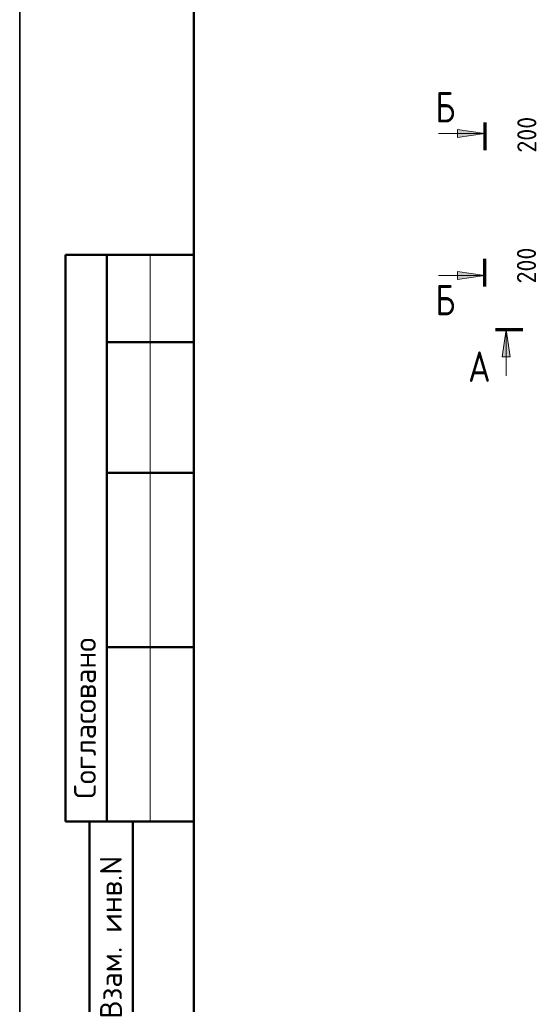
# Model space of a CAD drawing. Header units: millimetres. Extents: x 0 to 50400, y 0 to 35640.
# Tile 2 of 17: x 0 to 7161, y 8283 to 21840. Entities that reach past the tile are written whole.
import ezdxf

# ---------------------------------------------------------------- set-up
doc = ezdxf.new("R2010")
doc.units = ezdxf.units.MM
for name, color, linetype, lineweight in [('Standard', 7, 'Continuous', 25), ('Примечания', 7, 'Continuous', 13), ('Размерная линия_ общее', 7, 'Continuous', 13), ('Сечения символ', 7, 'Continuous', 25)]:
    doc.layers.add(name, color=color, linetype=linetype, lineweight=lineweight)
doc.styles.add('ISOCPEUR', font='txt')

msp = doc.modelspace()

# ---------------------------------------------------------------- hatches: boundary and pattern name
at = {"layer": 'Сечения символ', "linetype": 'Continuous', "lineweight": 13, "transparency": 33554687}
for points in [[(6032, 20218), (6410, 20272), (6032, 20326)], [(6032, 18263), (6410, 18317), (6032, 18371)], [(6759, 17198), (6705, 17576), (6651, 17198)]]:
    msp.add_hatch(color=7, dxfattribs=at).paths.add_polyline_path(points)

# ---------------------------------------------------------------- linework, layer by layer
at = {"layer": 'Standard', "color": 7, "linetype": 'Continuous', "lineweight": 25, "transparency": 33554687}
msp.add_line((2400, 35040), (2400, 1270), dxfattribs=at)
at = {"layer": 'Standard', "color": 7, "linetype": 'Continuous', "lineweight": 50, "transparency": 33554687}
for p, q in [((7, 18600), (0, 18600)), ((2400, 18600), (632, 18600)), ((632, 18600), (632, 10800)), ((632, 18600), (632, 10800)), ((1200, 18600), (1200, 10800)), ((2400, 17400), (1200, 17400)), ((2400, 15600), (1200, 15600)), ((2400, 13200), (1200, 13200)), ((0, 10800), (7, 10800)), ((632, 10800), (2400, 10800)), ((960, 600), (960, 10800)), ((960, 600), (960, 10800)), ((1560, 600), (1560, 10800))]:
    msp.add_line(p, q, dxfattribs=at)
at = {"layer": 'Standard', "color": 7, "linetype": 'Continuous', "lineweight": 13, "transparency": 33554687}
msp.add_line((1800, 18600), (1800, 10800), dxfattribs=at)
at = {"layer": 'Standard', "color": 7, "linetype": 'Continuous', "lineweight": 25, "transparency": 33554687}
msp.add_lwpolyline([(0, 0), (50400, 0), (50400, 35640), (0, 35640), (0, 0)], close=True, dxfattribs=at)
at = {"layer": 'Standard', "color": 7, "linetype": 'Continuous', "lineweight": 35, "transparency": 33554687}
msp.add_lwpolyline([(50400, 35640), (0, 35640), (0, 0), (50400, 0), (50400, 35640)], dxfattribs=at)
at = {"layer": 'Standard', "color": 7, "linetype": 'Continuous', "lineweight": 50, "transparency": 33554687}
msp.add_lwpolyline([(2400, 35040), (49800, 35040), (49800, 600), (2400, 600), (2400, 35040)], close=True, dxfattribs=at)
at = {"layer": 'Примечания', "color": 7, "linetype": 'Continuous', "lineweight": 70, "transparency": 33554687}
for p, q in [((6410, 20422), (6410, 20042)), ((6410, 18167), (6410, 18547)), ((6555, 17576), (6935, 17576))]:
    msp.add_line(p, q, dxfattribs=at)
at = {"layer": 'Сечения символ', "color": 7, "linetype": 'Continuous', "lineweight": 13, "transparency": 33554687}
for p, q in [((5770, 20272), (6410, 20272)), ((6032, 20272), (6005, 20272)), ((6410, 20272), (6032, 20326)), ((6032, 20326), (6032, 20218)), ((6032, 20218), (6410, 20272)), ((6410, 20272), (6410, 20272)), ((6410, 20272), (6410, 20272)), ((6410, 20272), (6410, 20272)), ((5770, 18317), (6410, 18317)), ((6032, 18317), (6005, 18317)), ((6410, 18317), (6032, 18371)), ((6032, 18371), (6032, 18263)), ((6032, 18263), (6410, 18317)), ((6410, 18317), (6410, 18317)), ((6410, 18317), (6410, 18317)), ((6410, 18317), (6410, 18317)), ((6705, 17576), (6651, 17198)), ((6705, 16936), (6705, 17576)), ((6705, 17576), (6705, 17576)), ((6705, 17576), (6705, 17576)), ((6705, 17576), (6705, 17576)), ((6759, 17198), (6705, 17576)), ((6651, 17198), (6759, 17198)), ((6705, 17198), (6705, 17171))]:
    msp.add_line(p, q, dxfattribs=at)

# ---------------------------------------------------------------- texts
at = {"layer": 'Standard', "color": 7, "linetype": 'Continuous', "lineweight": 50, "transparency": 33554687, "char_height": 300, "attachment_point": 7, "rotation": 90, "style": 'ISOCPEUR'}
for s, insert, width in [('\\A1;{\\fISOCPEUR|i0|b0;\\H300.000000;\\W1.000000;\\C7;Согласовано}\\P', (1050, 11114), 2486.25), ('\\A1;{\\fISOCPEUR|i0|b0;\\H300.000000;\\W1.000000;\\C7;Взам. инв.N}\\P', (1408, 8083), 2290.92)]:
    msp.add_mtext(s, dxfattribs=dict(at, insert=insert, width=width))
at = {"layer": 'Размерная линия_ общее', "color": 7, "linetype": 'Continuous', "lineweight": 25, "transparency": 33554687, "char_height": 264, "width": 674.39, "attachment_point": 7, "rotation": 90, "style": 'ISOCPEUR'}
for insert in [(7121, 20009), (7116, 18208)]:
    msp.add_mtext('\\W0.91;200', dxfattribs=dict(at, insert=insert))
at = {"layer": 'Сечения символ', "color": 7, "linetype": 'Continuous', "lineweight": 35, "transparency": 33554687, "char_height": 420, "attachment_point": 7, "style": 'ISOCPEUR'}
for s, insert, width in [('\\W0.80;Б', (5728, 20426), 503.76), ('\\W0.80;Б', (5728, 17770), 503.76), ('\\W0.82;А', (6180, 16852), 549.72)]:
    msp.add_mtext(s, dxfattribs=dict(at, insert=insert, width=width))

doc.saveas('drawing.dxf')
